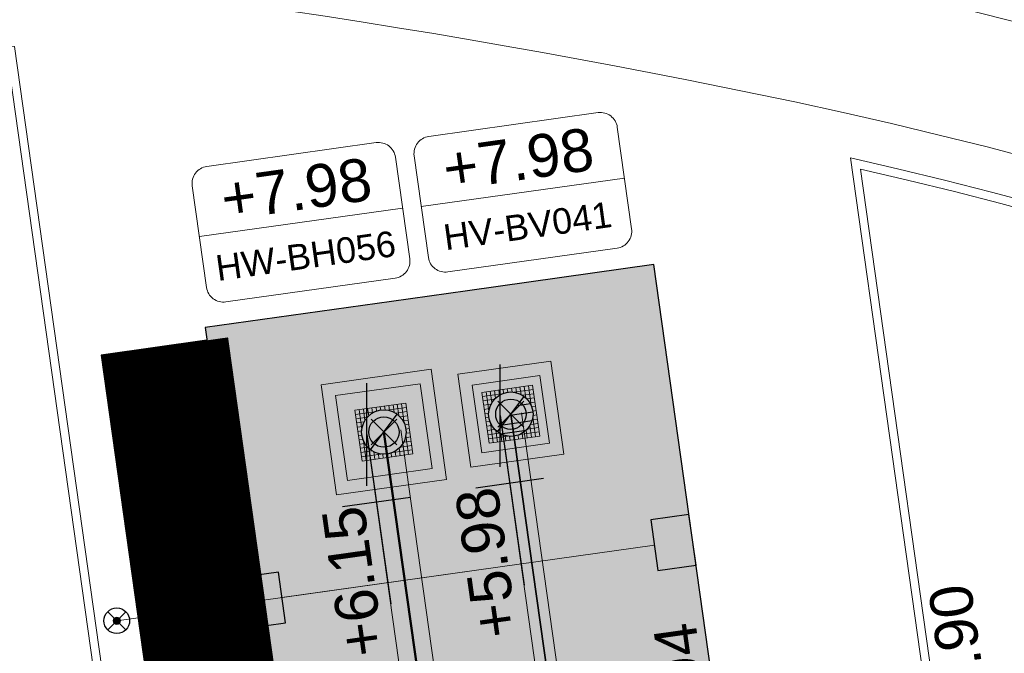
# Model space of a CAD drawing. Extents: x 98477 to 100410, y 398052 to 398969.
# Tile 117 of 256: x 98633 to 98644, y 398331 to 398338. Entities that reach past the tile are written whole.
import ezdxf
from ezdxf.enums import TextEntityAlignment as Align

# ---------------------------------------------------------------- set-up
doc = ezdxf.new("R2010")
doc.units = 0
for name, pattern in [('AL-NUTSTRACE', [17, 5, -3.5, 0, -3.5, 5]), ('RI-DWA', [9.75, 4.5, -0.75, 0.75, -0.75, 0.75, -0.75, 0.75, -0.75]), ('RI-RWA', [8.25, 4.5, -0.75, 0.75, -0.75, 0.75, -0.75])]:
    doc.linetypes.add(name, pattern=pattern)
for name, color, linetype, lineweight in [('N-GW-hoogtelijn laagte NAP +7.00', 100, 'AL-HOOGTELIJN +7.00', 18), ('N-GW-hoogtelijn laagte NAP +7.50', 90, 'AL-HOOGTELIJN +7.50', 18), ('N-GW-hoogtelijn laagte NAP +8.00', 80, 'AL-HOOGTELIJN +8.00', 18), ('N-KO-kantbegrenzing grondwerk', 70, 'Continuous', 25), ('N-KO-kantverharding', 2, 'Continuous', 25), ('N-RI-DWA b.o.b.', 24, 'Continuous', 25), ('N-RI-DWA hoofdriool', 24, 'RI-DWA', 35), ('N-RI-DWA hoofdriool buiswand', 24, 'Continuous', 13), ('N-RI-DWA huisaansluitleiding', 24, 'RI-DWA', 18), ('N-RI-DWA ontstoppingstuk', 24, 'Continuous', 25), ('N-RI-DWA put', 1, 'Continuous', 25), ('N-RI-DWA putdeksel', 7, 'Continuous', 18), ('N-RI-DWA putnummer', 24, 'Continuous', 18), ('N-RI-DWA putwand', 7, 'Continuous', 18), ('N-RI-RWA b.o.b.', 162, 'Continuous', 25), ('N-RI-RWA hoofdriool', 162, 'RI-RWA', 50), ('N-RI-RWA hoofdriool buiswand', 162, 'Continuous', 13), ('N-RI-RWA kolkaansluitleiding', 132, 'RI-RWA', 18), ('N-RI-RWA put', 1, 'Continuous', 25), ('N-RI-RWA putdeksel', 7, 'Continuous', 18), ('N-RI-RWA putnummer', 162, 'Continuous', 18), ('N-RI-RWA putwand', 7, 'Continuous', 18), ('N-RI-straatkolk', 7, 'Continuous', 25), ("N-VH-arcering 'MAT' grijs 251", 251, 'Continuous', 18), ('N-VH-arcering printbeton', 8, 'Continuous', 9), ('X-AL-hoogtelijn - Niv 1', 1, 'AL-HOOGTELIJN', 18), ('X-AL-nutstrace VERWERKT', 252, 'AL-NUTSTRACE', 18), ('X-AL-planthoogte VERWERKT', 180, 'Continuous', 25)]:
    doc.layers.add(name, color=color, linetype=linetype, lineweight=lineweight)
for name, color, linetype, plot in [('X-AL-contourlijnen', 30, 'Continuous', False), ('X-AL-hulplijn', 30, 'Continuous', False), ('X-AL-hulplijn riolering', 30, 'Continuous', False)]:
    doc.layers.add(name, color=color, linetype=linetype, plot=plot)
doc.styles.add('CS Annotative', font='arial.ttf')
doc.styles.get("Standard").update_dxf_attribs({"font": 'txt.shx'})
doc.linetypes.add('AL-HOOGTELIJN', pattern='A,10,-1.5,["H",Standard,S=0.9,R=0,X=-0.3,Y=-0.45],-1.5,30', length=43)
doc.linetypes.add('AL-HOOGTELIJN +7.00', pattern='A,7.5,-1.5,["+7.00",Standard,S=0.9,R=0,X=-0.3,Y=-0.45],-4.5,22.5', length=36)
doc.linetypes.add('AL-HOOGTELIJN +7.50', pattern='A,7.5,-1.5,["+7.50",Standard,S=0.9,R=0,X=-0.3,Y=-0.45],-4.5,22.5', length=36)
doc.linetypes.add('AL-HOOGTELIJN +8.00', pattern='A,7.5,-1.5,["+8.00",Standard,S=0.9,R=0,X=-0.3,Y=-0.45],-4.5,22.5', length=36)

# ---------------------------------------------------------------- blocks, each defined once
blk = doc.blocks.new('*U75')
h = blk.add_hatch()
h.set_pattern_fill('ANSI31', color=256, scale=0.8, angle=143)
h.set_pattern_definition([(188, (-3e-16, -1e-16), (0.013917, -0.099027), [])])
h.paths.add_polyline_path([(-0.156, -0.208, 0.618819), (0.26, 0, 0.235469), (0.156, 0.208)])
at = {"flags": 128}
blk.add_lwpolyline([(-0.156, -0.208), (0.156, 0.208)], dxfattribs=at)
blk.add_circle((0, 0), 0.26)
at = {"layer": 'N-RI-DWA putdeksel', "flags": 128}
blk.add_lwpolyline([(-0.255, -0.339), (0.339, -0.255), (0.255, 0.339), (-0.339, 0.255)], close=True, dxfattribs=at)
at = {"layer": 'N-RI-DWA putdeksel', "lineweight": 5, "flags": 128}
for points in [[(-0.332, 0.206), (-0.106, 0.238)], [(-0.289, 0.262), (-0.258, 0.036)], [(-0.24, 0.269), (-0.221, 0.137)], [(-0.19, 0.276), (-0.178, 0.189)], [(-0.141, 0.283), (-0.132, 0.224)], [(-0.091, 0.29), (-0.085, 0.246)], [(-0.042, 0.297), (-0.036, 0.257)], [(0.008, 0.304), (0.014, 0.26)], [(0.036, 0.258), (0.262, 0.289)], [(0.057, 0.311), (0.066, 0.252)], [(0.107, 0.318), (0.119, 0.231)], [(0.137, 0.221), (0.269, 0.24)], [(0.156, 0.325), (0.175, 0.192)], [(0.206, 0.332), (0.238, 0.106)], [(-0.325, 0.156), (-0.192, 0.175)], [(-0.318, 0.107), (-0.231, 0.119)], [(0.189, 0.178), (0.276, 0.19)], [(0.224, 0.132), (0.283, 0.141)], [(-0.311, 0.057), (-0.252, 0.066)], [(-0.304, 0.008), (-0.26, 0.014)], [(0.246, 0.085), (0.29, 0.091)], [(0.257, 0.036), (0.297, 0.042)], [(-0.297, -0.042), (-0.257, -0.036)], [(-0.29, -0.091), (-0.246, -0.085)], [(-0.238, -0.106), (-0.206, -0.332)], [(0.231, -0.119), (0.318, -0.107)], [(0.252, -0.066), (0.311, -0.057)], [(0.258, -0.036), (0.289, -0.262)], [(0.26, -0.014), (0.304, -0.008)], [(-0.283, -0.141), (-0.224, -0.132)], [(-0.276, -0.19), (-0.189, -0.178)], [(-0.269, -0.24), (-0.137, -0.221)], [(-0.175, -0.192), (-0.156, -0.325)], [(0.106, -0.238), (0.332, -0.206)], [(0.132, -0.224), (0.141, -0.283)], [(0.178, -0.189), (0.19, -0.276)], [(0.192, -0.175), (0.325, -0.156)], [(0.221, -0.137), (0.24, -0.269)], [(-0.262, -0.289), (-0.036, -0.258)], [(-0.119, -0.231), (-0.107, -0.318)], [(-0.066, -0.252), (-0.057, -0.311)], [(-0.014, -0.26), (-0.008, -0.304)], [(0.036, -0.257), (0.042, -0.297)], [(0.085, -0.246), (0.091, -0.29)]]:
    blk.add_lwpolyline(points, dxfattribs=at)
at = {"layer": 'N-RI-DWA putwand', "flags": 128}
for points in [[(-0.468, -0.621), (0.621, -0.468), (0.468, 0.621), (-0.621, 0.468)], [(-0.34, -0.452), (0.452, -0.34), (0.34, 0.452), (-0.452, 0.34)]]:
    blk.add_lwpolyline(points, close=True, dxfattribs=at)
blk = doc.blocks.new('*U52')
h = blk.add_hatch(color=256)
h.dxf.hatch_style = 1
h.paths.add_polyline_path([(-0.156, -0.208, 0.618819), (0.26, 0, 0.235469), (0.156, 0.208)])
at = {"flags": 128}
blk.add_lwpolyline([(-0.156, -0.208), (0.156, 0.208)], dxfattribs=at)
blk.add_circle((0, 0), 0.26)
at = {"layer": 'N-RI-RWA putdeksel', "flags": 128}
blk.add_lwpolyline([(-0.255, -0.339), (0.339, -0.255), (0.255, 0.339), (-0.339, 0.255)], close=True, dxfattribs=at)
at = {"layer": 'N-RI-RWA putdeksel', "lineweight": 5, "flags": 128}
for points in [[(-0.332, 0.206), (-0.106, 0.238)], [(-0.289, 0.262), (-0.258, 0.036)], [(-0.24, 0.269), (-0.221, 0.137)], [(-0.19, 0.276), (-0.178, 0.189)], [(-0.141, 0.283), (-0.132, 0.224)], [(-0.091, 0.29), (-0.085, 0.246)], [(-0.042, 0.297), (-0.036, 0.257)], [(0.008, 0.304), (0.014, 0.26)], [(0.036, 0.258), (0.262, 0.289)], [(0.057, 0.311), (0.066, 0.252)], [(0.107, 0.318), (0.119, 0.231)], [(0.137, 0.221), (0.269, 0.24)], [(0.156, 0.325), (0.175, 0.192)], [(0.206, 0.332), (0.238, 0.106)], [(-0.325, 0.156), (-0.192, 0.175)], [(-0.318, 0.107), (-0.231, 0.119)], [(0.189, 0.178), (0.276, 0.19)], [(0.224, 0.132), (0.283, 0.141)], [(-0.311, 0.057), (-0.252, 0.066)], [(-0.304, 0.008), (-0.26, 0.014)], [(0.246, 0.085), (0.29, 0.091)], [(0.257, 0.036), (0.297, 0.042)], [(-0.297, -0.042), (-0.257, -0.036)], [(-0.29, -0.091), (-0.246, -0.085)], [(-0.238, -0.106), (-0.206, -0.332)], [(0.231, -0.119), (0.318, -0.107)], [(0.252, -0.066), (0.311, -0.057)], [(0.258, -0.036), (0.289, -0.262)], [(0.26, -0.014), (0.304, -0.008)], [(-0.283, -0.141), (-0.224, -0.132)], [(-0.276, -0.19), (-0.189, -0.178)], [(-0.269, -0.24), (-0.137, -0.221)], [(-0.175, -0.192), (-0.156, -0.325)], [(0.106, -0.238), (0.332, -0.206)], [(0.132, -0.224), (0.141, -0.283)], [(0.178, -0.189), (0.19, -0.276)], [(0.192, -0.175), (0.325, -0.156)], [(0.221, -0.137), (0.24, -0.269)], [(-0.262, -0.289), (-0.036, -0.258)], [(-0.119, -0.231), (-0.107, -0.318)], [(-0.066, -0.252), (-0.057, -0.311)], [(-0.014, -0.26), (-0.008, -0.304)], [(0.036, -0.257), (0.042, -0.297)], [(0.085, -0.246), (0.091, -0.29)]]:
    blk.add_lwpolyline(points, dxfattribs=at)
at = {"layer": 'N-RI-RWA putwand', "flags": 128}
for points in [[(-0.553, -0.734), (0.734, -0.553), (0.553, 0.734), (-0.734, 0.553)], [(-0.426, -0.565), (0.565, -0.426), (0.426, 0.565), (-0.565, 0.426)]]:
    blk.add_lwpolyline(points, close=True, dxfattribs=at)
blk = doc.blocks.new('*U131')
at = {"layer": 'X-AL-hulplijn riolering', "flags": 128}
for points in [[(0, -3), (0, 3)], [(0, 0), (1.392, -9.903)], [(2.537, -3.683), (-1.424, -4.239)]]:
    blk.add_lwpolyline(points, dxfattribs=at)
at = {"layer": 'N-RI-RWA b.o.b.', "linetype": 'Continuous', "style": 'CS Annotative'}
blk.add_attdef('B.o.b.links', text='', height=0.5, rotation=98, dxfattribs=at).set_placement((-0.285, -0.848), align=Align.MIDDLE_RIGHT)
blk = doc.blocks.new('*U137')
at = {"layer": 'X-AL-hulplijn riolering', "flags": 128}
for points in [[(0, -3), (0, 3)], [(0, 0), (1.392, -9.903)], [(2.537, -3.683), (-1.424, -4.239)]]:
    blk.add_lwpolyline(points, dxfattribs=at)
at = {"layer": 'N-RI-DWA b.o.b.', "linetype": 'Continuous', "style": 'CS Annotative'}
blk.add_attdef('B.o.b.links', text='', height=0.5, rotation=98, dxfattribs=at).set_placement((-0.285, -0.848), align=Align.MIDDLE_RIGHT)
blk = doc.blocks.new('*U107')
at = {"layer": 'X-AL-hulplijn', "flags": 128}
blk.add_lwpolyline([(-0.347, -0.049), (0.347, 0.049)], dxfattribs=at)
at = {"layer": 'X-AL-planthoogte VERWERKT', "linetype": 'Continuous', "style": 'CS Annotative'}
blk.add_attdef('HOOGTE-RECHTS', text='', height=0.5, rotation=98, dxfattribs=at).set_placement((0, 0), align=Align.MIDDLE_LEFT)
blk = doc.blocks.new('*U581')
at = {"layer": 'X-AL-hulplijn riolering'}
for points in [[(-0.628, 0.628), (0, 0), (0.628, 0.628, 0.414214)], [(0, 0), (-0.628, -0.628, 0.414214), (0.628, -0.628)]]:
    blk.add_hatch(color=256, dxfattribs=at).paths.add_polyline_path(points)
at = {"lineweight": 9}
blk.add_line((-10.79, 11.429), (1.094, 13.099), dxfattribs=at)
blk.add_lwpolyline([(-9.243, 7.607), (0.66, 8.999, 0.414214), (1.511, 10.128), (0.676, 16.07, 0.414214), (-0.453, 16.921), (-10.356, 15.529, 0.414214), (-11.207, 14.4), (-10.372, 8.458, 0.414214)], format="xyb", close=True)
at = {"layer": 'X-AL-hulplijn riolering'}
for points in [[(0.753, -0.753), (-0.753, 0.753)], [(0.753, 0.753), (-0.753, -0.753)]]:
    blk.add_lwpolyline(points, dxfattribs=at)
blk.add_circle((0, 0), 0.887, dxfattribs=at)
at = {"style": 'CS Annotative'}
for tag, height, p in [('HOOGTE', 2.5, (-5.123, 14.221)), ('NR', 1.5, (-4.573, 10.307))]:
    blk.add_attdef(tag, text='', height=height, rotation=8, dxfattribs=at).set_placement(p, align=Align.MIDDLE_CENTER)
blk = doc.blocks.new('*U582')
at = {"layer": 'X-AL-hulplijn riolering'}
for points in [[(-0.628, 0.628), (0, 0), (0.628, 0.628, 0.414214)], [(0, 0), (-0.628, -0.628, 0.414214), (0.628, -0.628)]]:
    blk.add_hatch(color=256, dxfattribs=at).paths.add_polyline_path(points)
at = {"lineweight": 9}
blk.add_line((-5.237, 12.138), (6.646, 13.808), dxfattribs=at)
blk.add_lwpolyline([(-3.69, 8.316), (6.212, 9.708, 0.414214), (7.063, 10.837), (6.228, 16.779, 0.414214), (5.099, 17.63), (-4.804, 16.238, 0.414214), (-5.655, 15.109), (-4.82, 9.167, 0.414214)], format="xyb", close=True)
at = {"layer": 'X-AL-hulplijn riolering'}
for points in [[(0.753, -0.753), (-0.753, 0.753)], [(0.753, 0.753), (-0.753, -0.753)]]:
    blk.add_lwpolyline(points, dxfattribs=at)
blk.add_circle((0, 0), 0.887, dxfattribs=at)
at = {"style": 'CS Annotative'}
for tag, height, p in [('HOOGTE', 2.5, (0.429, 14.93)), ('NR', 1.5, (0.979, 11.016))]:
    blk.add_attdef(tag, text='', height=height, rotation=8, dxfattribs=at).set_placement(p, align=Align.MIDDLE_CENTER)
blk = doc.blocks.new('CS Ontstoppingsstuk')
h = blk.add_hatch(color=256)
edge = h.paths.add_edge_path()
edge.add_arc((0, 0), 0.213, 358.55164, 718.55164)
at = {"lineweight": 18, "flags": 128}
for points in [[(-0.53, -0.53), (0.53, 0.53)], [(0.53, -0.53), (-0.53, 0.53)]]:
    blk.add_lwpolyline(points, dxfattribs=at)
blk.add_circle((0, 0), 0.75)
at = {"lineweight": 18}
blk.add_circle((0, 0), 0.213, dxfattribs=at)
blk = doc.blocks.new('*U880')
blk.add_lwpolyline([(-1.323, 1.329), (-0.905, -1.642), (1.323, -1.329), (0.905, 1.642)], close=True)
blk.add_solid([(-1.323, 1.329), (0.905, 1.642), (-1.323, 1.329), (-0.905, -1.642)])

msp = doc.modelspace()

# ---------------------------------------------------------------- hatches: boundary and pattern name
at = {"layer": "N-VH-arcering 'MAT' grijs 251"}
h = msp.add_hatch(color=256, dxfattribs=at)
h.dxf.hatch_style = 1
edge = h.paths.add_edge_path()
edge.add_line((98801.71, 398275.503), (98759.079, 398269.511))
edge.add_arc((98758.557, 398273.225), 3.75, 188, 278, ccw=False)
edge.add_line((98754.843, 398272.703), (98754.732, 398273.495))
edge.add_arc((98759.436, 398274.156), 4.75, 98, 188, ccw=False)
edge.add_line((98758.775, 398278.86), (98802.644, 398285.025))
edge.add_arc((98800.8, 398298.146), 13.25, 278, 315.3696)
edge.add_arc((98814.321, 398284.798), 5.75, 98, 135.3696, ccw=False)
edge.add_line((98813.521, 398290.492), (98817.945, 398291.114))
edge.add_arc((98818.745, 398285.42), 5.75, 8, 98, ccw=False)
edge.add_line((98824.439, 398286.22), (98832.122, 398231.557))
edge.add_arc((98824.447, 398230.479), 7.75, -36.9034, 8, ccw=False)
edge.add_line((98830.645, 398225.825), (98822.025, 398214.347))
edge.add_arc((98828.622, 398209.393), 8.25, 143.0966, 188)
edge.add_line((98820.453, 398208.245), (98820.952, 398204.691))
edge.add_line((98820.952, 398204.691), (98824.988, 398175.974))
edge.add_line((98824.988, 398175.974), (98826.345, 398166.319))
edge.add_arc((98829.563, 398166.771), 3.25, 188, 278)
edge.add_line((98830.016, 398163.553), (98845.496, 398165.728))
edge.add_line((98845.496, 398165.728), (98850.051, 398166.368))
edge.add_line((98850.051, 398166.368), (98871.26, 398169.349))
edge.add_line((98871.26, 398169.349), (98879.777, 398170.546))
edge.add_line((98879.777, 398170.546), (98895.918, 398172.814))
edge.add_line((98895.918, 398172.814), (98895.013, 398179.251))
edge.add_line((98895.013, 398179.251), (98835.845, 398170.936))
edge.add_arc((98835.184, 398175.639), 4.75, 188, 278, ccw=False)
edge.add_line((98830.48, 398174.978), (98825.977, 398207.018))
edge.add_arc((98833.652, 398208.097), 7.75, 143.0966, 188, ccw=False)
edge.add_line((98827.454, 398212.751), (98836.074, 398224.229))
edge.add_arc((98829.477, 398229.183), 8.25, 323.0966, 368)
edge.add_line((98837.646, 398230.331), (98837.342, 398232.493))
edge.add_line((98837.342, 398232.493), (98837.342, 398232.493))
edge.add_line((98837.342, 398232.493), (98829.688, 398286.958))
edge.add_arc((98835.382, 398287.758), 5.75, 98, 188, ccw=False)
edge.add_line((98834.582, 398293.452), (98882.505, 398300.187))
edge.add_arc((98883.618, 398292.265), 8, 11.632, 98, ccw=False)
edge.add_line((98891.454, 398293.878), (98891, 398296.086))
edge.add_line((98891, 398296.086), (98889.023, 398305.688))
edge.add_line((98889.023, 398305.688), (98888.557, 398307.974))
edge.add_line((98888.557, 398307.974), (98887.385, 398314.76))
edge.add_arc((98879.502, 398313.398), 8, -82, 9.8011, ccw=False)
edge.add_line((98880.615, 398305.476), (98872.945, 398304.398))
edge.add_arc((98872.423, 398308.111), 3.75, 189.4265, 278, ccw=False)
edge.add_arc((92946.735, 397324.304), 6003.05, 9.426501, 10.6116601)
edge.add_line((98847.121, 398429.774), (98842.313, 398429.098))
edge.add_arc((92946.735, 397324.304), 5998.2, 9.4285467, 10.6137733, ccw=False)
edge.add_arc((98860.089, 398306.469), 3.84, -81.4341, 6.6574, ccw=False)
edge.add_line((98860.661, 398302.671), (98847.185, 398300.777))
edge.add_line((98847.185, 398300.777), (98842.63, 398300.137))
edge.add_line((98842.63, 398300.137), (98820.151, 398296.978))
edge.add_arc((98819.35, 398302.672), 5.75, 188, 278, ccw=False)
edge.add_line((98813.656, 398301.872), (98812.306, 398311.477))
edge.add_line((98812.306, 398311.477), (98811.109, 398319.994))
edge.add_line((98811.109, 398319.994), (98809.244, 398333.263))
edge.add_line((98809.244, 398333.263), (98808.674, 398337.323))
edge.add_line((98808.674, 398337.323), (98807.714, 398344.156))
edge.add_line((98807.714, 398344.156), (98807.707, 398344.206))
edge.add_line((98807.707, 398344.206), (98811.668, 398344.762))
edge.add_line((98811.668, 398344.762), (98829.492, 398347.268))
edge.add_line((98829.492, 398347.268), (98831.968, 398347.616))
edge.add_line((98831.968, 398347.616), (98831.064, 398354.052))
edge.add_line((98831.064, 398354.052), (98828.588, 398353.704))
edge.add_line((98828.588, 398353.704), (98810.763, 398351.199))
edge.add_line((98810.763, 398351.199), (98806.802, 398350.643))
edge.add_line((98806.802, 398350.643), (98806.795, 398350.692))
edge.add_line((98806.795, 398350.692), (98805.146, 398362.424))
edge.add_line((98805.146, 398362.424), (98805.048, 398363.12))
edge.add_line((98805.048, 398363.12), (98803.991, 398370.646))
edge.add_line((98803.991, 398370.646), (98802.488, 398381.341))
edge.add_line((98802.488, 398381.341), (98801.43, 398388.867))
edge.add_line((98801.43, 398388.867), (98799.927, 398399.562))
edge.add_line((98799.927, 398399.562), (98798.869, 398407.088))
edge.add_line((98798.869, 398407.088), (98797.366, 398417.783))
edge.add_line((98797.366, 398417.783), (98796.795, 398421.843))
edge.add_line((98796.795, 398421.843), (98795.884, 398428.329))
edge.add_line((98795.884, 398428.329), (98795.877, 398428.379))
edge.add_line((98795.877, 398428.379), (98799.838, 398428.935))
edge.add_line((98799.838, 398428.935), (98817.663, 398431.44))
edge.add_line((98817.663, 398431.44), (98820.138, 398431.788))
edge.add_line((98820.138, 398431.788), (98819.234, 398438.225))
edge.add_line((98819.234, 398438.225), (98816.758, 398437.877))
edge.add_line((98816.758, 398437.877), (98798.933, 398435.372))
edge.add_line((98798.933, 398435.372), (98794.972, 398434.815))
edge.add_line((98794.972, 398434.815), (98794.965, 398434.865))
edge.add_line((98794.965, 398434.865), (98793.379, 398446.154))
edge.add_line((98793.379, 398446.154), (98792.739, 398450.709))
edge.add_line((98792.739, 398450.709), (98789.338, 398474.904))
edge.add_line((98789.338, 398474.904), (98783.892, 398474.138))
edge.add_line((98783.892, 398474.138), (98786.763, 398453.707))
edge.add_arc((98782.059, 398453.046), 4.75, -82, 8, ccw=False)
edge.add_line((98782.72, 398448.342), (98773.115, 398446.992))
edge.add_line((98773.115, 398446.992), (98764.599, 398445.795))
edge.add_line((98764.599, 398445.795), (98743.407, 398442.817))
edge.add_line((98743.407, 398442.817), (98734.891, 398441.62))
edge.add_line((98734.891, 398441.62), (98611.8, 398424.321))
edge.add_line((98611.8, 398424.321), (98607.657, 398453.801))
edge.add_arc((98611.637, 398454.122), 3.993, 101.3918, 184.6082, ccw=False)
edge.add_line((98610.849, 398458.036), (98611.839, 398458.175))
edge.add_line((98611.839, 398458.175), (98639.566, 398462.072))
edge.add_line((98639.566, 398462.072), (98641.547, 398462.351))
edge.add_line((98641.547, 398462.351), (98659.372, 398464.856))
edge.add_line((98659.372, 398464.856), (98661.847, 398465.204))
edge.add_line((98661.847, 398465.204), (98660.943, 398471.64))
edge.add_line((98660.943, 398471.64), (98649.901, 398470.089))
edge.add_line((98649.901, 398470.089), (98624.649, 398466.54))
edge.add_line((98624.649, 398466.54), (98622.669, 398466.261))
edge.add_line((98622.669, 398466.261), (98604.844, 398463.756))
edge.add_line((98604.844, 398463.756), (98602.864, 398463.478))
edge.add_line((98602.864, 398463.478), (98594.941, 398462.365))
edge.add_line((98594.941, 398462.365), (98576.275, 398459.741))
edge.add_line((98576.275, 398459.741), (98577.18, 398453.304))
edge.add_line((98577.18, 398453.304), (98578.17, 398453.444))
edge.add_line((98578.17, 398453.444), (98598.471, 398456.294))
edge.add_arc((98598.792, 398452.314), 3.993, 11.4249, 94.6095, ccw=False)
edge.add_line((98602.706, 398453.105), (98606.849, 398423.625))
edge.add_line((98606.849, 398423.625), (98548.819, 398415.469))
edge.add_arc((98548.158, 398420.173), 4.75, 188, 278, ccw=False)
edge.add_line((98543.454, 398419.512), (98539.768, 398445.74))
edge.add_line((98539.768, 398445.74), (98538.976, 398445.629))
edge.add_line((98538.976, 398445.629), (98538.732, 398447.362))
edge.add_line((98538.732, 398447.362), (98534.771, 398446.805))
edge.add_line((98534.771, 398446.805), (98536.53, 398434.292))
edge.add_line((98536.53, 398434.292), (98537.17, 398429.737))
edge.add_line((98537.17, 398429.737), (98538.395, 398421.022))
edge.add_line((98538.395, 398421.022), (98539.035, 398416.467))
edge.add_line((98539.035, 398416.467), (98541.025, 398402.306))
edge.add_line((98541.025, 398402.306), (98541.665, 398397.751))
edge.add_line((98541.665, 398397.751), (98543.656, 398383.59))
edge.add_line((98543.656, 398383.59), (98544.296, 398379.035))
edge.add_line((98544.296, 398379.035), (98545.604, 398369.727))
edge.add_arc((98543.871, 398369.483), 1.75, -82, 8, ccw=False)
edge.add_line((98544.115, 398367.75), (98522.477, 398364.709))
edge.add_line((98522.477, 398364.709), (98523.215, 398359.461))
edge.add_line((98523.215, 398359.461), (98545.05, 398362.529))
edge.add_line((98545.05, 398362.529), (98549.605, 398363.17))
edge.add_line((98549.605, 398363.17), (98564.162, 398365.215))
edge.add_arc((98564.824, 398360.512), 4.75, 8, 98, ccw=False)
edge.add_line((98569.527, 398361.173), (98576.5, 398311.56))
edge.add_arc((98571.796, 398310.899), 4.75, -82, 8, ccw=False)
edge.add_line((98572.457, 398306.195), (98563.842, 398304.985))
edge.add_line((98563.842, 398304.985), (98559.287, 398304.344))
edge.add_line((98559.287, 398304.344), (98541.016, 398301.777))
edge.add_line((98541.016, 398301.777), (98541.754, 398296.528))
edge.add_line((98541.754, 398296.528), (98553.885, 398298.233))
edge.add_arc((98554.128, 398296.5), 1.75, 8, 98, ccw=False)
edge.add_line((98555.861, 398296.744), (98557.35, 398286.148))
edge.add_line((98557.35, 398286.148), (98557.99, 398281.593))
edge.add_line((98557.99, 398281.593), (98560.134, 398266.343))
edge.add_line((98560.134, 398266.343), (98560.774, 398261.787))
edge.add_line((98560.774, 398261.787), (98562.917, 398246.537))
edge.add_line((98562.917, 398246.537), (98563.557, 398241.982))
edge.add_line((98563.557, 398241.982), (98565.701, 398226.732))
edge.add_line((98565.701, 398226.732), (98566.341, 398222.177))
edge.add_line((98566.341, 398222.177), (98567.566, 398213.462))
edge.add_line((98567.566, 398213.462), (98568.206, 398208.907))
edge.add_line((98568.206, 398208.907), (98576.531, 398149.669))
edge.add_line((98576.531, 398149.669), (98576.556, 398149.491))
edge.add_line((98576.556, 398149.491), (98535.46, 398143.715))
edge.add_line((98535.46, 398143.715), (98536.347, 398137.407))
edge.add_line((98536.347, 398137.407), (98537.337, 398137.546))
edge.add_line((98537.337, 398137.546), (98577.443, 398143.183))
edge.add_line((98577.443, 398143.183), (98578.765, 398133.775))
edge.add_line((98578.765, 398133.775), (98538.659, 398128.139))
edge.add_line((98538.659, 398128.139), (98537.669, 398128))
edge.add_line((98537.669, 398128), (98538.573, 398121.563))
edge.add_line((98538.573, 398121.563), (98579.669, 398127.339))
edge.add_line((98579.669, 398127.339), (98579.676, 398127.289))
edge.add_line((98579.676, 398127.289), (98580.766, 398119.535))
edge.add_line((98580.766, 398119.535), (98582.575, 398106.662))
edge.add_line((98582.575, 398106.662), (98583.062, 398103.196))
edge.add_line((98583.062, 398103.196), (98584.872, 398090.322))
edge.add_line((98584.872, 398090.322), (98585.359, 398086.856))
edge.add_line((98585.359, 398086.856), (98587.168, 398073.983))
edge.add_line((98587.168, 398073.983), (98588.149, 398067.001))
edge.add_arc((98585.921, 398066.688), 2.25, -71.0527, 8, ccw=False)
edge.add_line((98586.652, 398064.56), (98587.088, 398064.71))
edge.add_line((98587.088, 398064.71), (98595.765, 398067.689))
edge.add_line((98595.765, 398067.689), (98596.093, 398067.801))
edge.add_arc((98595.362, 398069.929), 2.25, 188, 288.9473, ccw=False)
edge.add_line((98593.134, 398069.616), (98582.466, 398145.525))
edge.add_arc((98587.169, 398146.186), 4.75, 98, 188, ccw=False)
edge.add_line((98586.508, 398150.89), (98609.067, 398154.06))
edge.add_line((98609.067, 398154.06), (98621.308, 398156.2))
edge.add_line((98621.308, 398156.2), (98618.713, 398174.661))
edge.add_line((98618.713, 398174.661), (98600.889, 398172.156))
edge.add_line((98600.889, 398172.156), (98602.706, 398159.225))
edge.add_line((98602.706, 398159.225), (98585.673, 398156.831))
edge.add_arc((98585.086, 398161.633), 4.838, 189.0296, 276.9704, ccw=False)
edge.add_line((98580.308, 398160.874), (98573.635, 398208.357))
edge.add_line((98573.635, 398208.357), (98572.717, 398214.893))
edge.add_line((98572.717, 398214.893), (98570.017, 398234.104))
edge.add_line((98570.017, 398234.104), (98569.098, 398240.64))
edge.add_line((98569.098, 398240.64), (98568.632, 398243.957))
edge.add_line((98568.632, 398243.957), (98568.166, 398247.275))
edge.add_arc((98572.869, 398247.936), 4.75, 98, 188, ccw=False)
edge.add_line((98572.208, 398252.64), (98597.856, 398256.244))
edge.add_line((98597.856, 398256.244), (98604.392, 398257.163))
edge.add_line((98604.392, 398257.163), (98619.642, 398259.306))
edge.add_line((98619.642, 398259.306), (98626.178, 398260.225))
edge.add_line((98626.178, 398260.225), (98639.447, 398262.089))
edge.add_line((98639.447, 398262.089), (98639.497, 398262.096))
edge.add_line((98639.497, 398262.096), (98640.054, 398258.135))
edge.add_line((98640.054, 398258.135), (98641.863, 398245.262))
edge.add_line((98641.863, 398245.262), (98642.141, 398243.281))
edge.add_line((98642.141, 398243.281), (98643.255, 398235.359))
edge.add_line((98643.255, 398235.359), (98644.577, 398225.952))
edge.add_line((98644.577, 398225.952), (98646.038, 398215.554))
edge.add_line((98646.038, 398215.554), (98646.386, 398213.078))
edge.add_line((98646.386, 398213.078), (98652.823, 398213.983))
edge.add_line((98652.823, 398213.983), (98652.475, 398216.458))
edge.add_line((98652.475, 398216.458), (98651.709, 398221.905))
edge.add_line((98651.709, 398221.905), (98651.431, 398223.885))
edge.add_line((98651.431, 398223.885), (98649.622, 398236.759))
edge.add_line((98649.622, 398236.759), (98649.343, 398238.739))
edge.add_line((98649.343, 398238.739), (98646.49, 398259.04))
edge.add_line((98646.49, 398259.04), (98645.934, 398263.001))
edge.add_line((98645.934, 398263.001), (98645.983, 398263.008))
edge.add_line((98645.983, 398263.008), (98654.398, 398264.191))
edge.add_line((98654.398, 398264.191), (98722.625, 398273.779))
edge.add_line((98722.625, 398273.779), (98731.142, 398274.976))
edge.add_line((98731.142, 398274.976), (98743.97, 398276.779))
edge.add_arc((98744.557, 398271.977), 4.838, 9.0296, 96.9704, ccw=False)
edge.add_line((98749.335, 398272.737), (98750.727, 398262.834))
edge.add_line((98750.727, 398262.834), (98752.41, 398263.07))
edge.add_line((98752.41, 398263.07), (98756.966, 398263.711))
edge.add_line((98756.966, 398263.711), (98772.216, 398265.854))
edge.add_line((98772.216, 398265.854), (98776.771, 398266.494))
edge.add_line((98776.771, 398266.494), (98795.982, 398269.194))
edge.add_line((98795.982, 398269.194), (98800.537, 398269.834))
edge.add_line((98800.537, 398269.834), (98802.468, 398270.106))
edge.add_line((98802.468, 398270.106), (98801.71, 398275.503))
edge = h.paths.add_edge_path(flags=16)
edge.add_line((98744.062, 398333.464), (98751.984, 398334.577))
edge.add_line((98751.984, 398334.577), (98753.966, 398334.856))
edge.add_line((98753.966, 398334.856), (98764.363, 398336.317))
edge.add_line((98764.363, 398336.317), (98764.363, 398336.317))
edge.add_line((98764.363, 398336.317), (98766.343, 398336.595))
edge.add_line((98766.343, 398336.595), (98774.265, 398337.708))
edge.add_line((98774.265, 398337.708), (98774.247, 398337.837))
edge.add_line((98774.247, 398337.837), (98802.49, 398341.806))
edge.add_line((98802.49, 398341.806), (98803.019, 398338.043))
edge.add_line((98803.019, 398338.043), (98808.474, 398299.225))
edge.add_arc((98800.8, 398298.146), 7.75, -82, 8, ccw=False)
edge.add_line((98801.878, 398290.472), (98771.967, 398286.268))
edge.add_line((98771.967, 398286.268), (98767.412, 398285.628))
edge.add_line((98767.412, 398285.628), (98755.133, 398283.902))
edge.add_line((98755.133, 398283.902), (98746.617, 398282.705))
edge.add_line((98746.617, 398282.705), (98730.376, 398280.423))
edge.add_line((98730.376, 398280.423), (98721.86, 398279.226))
edge.add_line((98721.86, 398279.226), (98654.328, 398269.735))
edge.add_arc((98653.667, 398274.439), 4.75, 188, 278, ccw=False)
edge.add_line((98648.963, 398273.778), (98644.134, 398308.14))
edge.add_line((98644.134, 398308.14), (98642.937, 398316.656))
edge.add_line((98642.937, 398316.656), (98640.3, 398335.422))
edge.add_line((98640.3, 398335.422), (98638.121, 398335.116))
edge.add_line((98638.121, 398335.116), (98637.23, 398334.99))
edge.add_line((98637.23, 398334.99), (98635.051, 398334.684))
edge.add_line((98635.051, 398334.684), (98635.74, 398329.782))
edge.add_line((98635.74, 398329.782), (98636.937, 398321.266))
edge.add_line((98636.937, 398321.266), (98638.385, 398310.967))
edge.add_line((98638.385, 398310.967), (98639.025, 398306.412))
edge.add_line((98639.025, 398306.412), (98641.168, 398291.162))
edge.add_line((98641.168, 398291.162), (98642.365, 398282.646))
edge.add_line((98642.365, 398282.646), (98643.715, 398273.04))
edge.add_arc((98639.011, 398272.379), 4.75, -82, 8, ccw=False)
edge.add_line((98639.672, 398267.675), (98619.322, 398264.815))
edge.add_line((98619.322, 398264.815), (98614.272, 398264.105))
edge.add_line((98614.272, 398264.105), (98593.922, 398261.245))
edge.add_arc((98593.261, 398265.949), 4.75, 188, 278, ccw=False)
edge.add_line((98588.557, 398265.288), (98581.779, 398313.514))
edge.add_line((98581.779, 398313.514), (98580.582, 398322.03))
edge.add_line((98580.582, 398322.03), (98575.231, 398360.106))
edge.add_line((98575.231, 398360.106), (98574.591, 398364.661))
edge.add_line((98574.591, 398364.661), (98572.663, 398378.377))
edge.add_line((98572.663, 398378.377), (98571.188, 398388.873))
edge.add_line((98571.188, 398388.873), (98568.516, 398407.887))
edge.add_arc((98573.22, 398408.548), 4.75, 98, 188, ccw=False)
edge.add_line((98572.559, 398413.251), (98607.119, 398418.109))
edge.add_line((98607.119, 398418.109), (98607.614, 398418.178))
edge.add_line((98607.614, 398418.178), (98611.584, 398389.936))
edge.add_line((98611.584, 398389.936), (98611.455, 398389.918))
edge.add_line((98611.455, 398389.918), (98613.264, 398377.044))
edge.add_line((98613.264, 398377.044), (98613.334, 398376.549))
edge.add_line((98613.334, 398376.549), (98626.207, 398378.358))
edge.add_line((98626.207, 398378.358), (98628.188, 398378.637))
edge.add_line((98628.188, 398378.637), (98636.11, 398379.75))
edge.add_line((98636.11, 398379.75), (98648.369, 398381.473))
edge.add_line((98648.369, 398381.473), (98647.465, 398387.91))
edge.add_line((98647.465, 398387.91), (98634.591, 398386.1))
edge.add_line((98634.591, 398386.1), (98632.492, 398385.805))
edge.add_line((98632.492, 398385.805), (98619.737, 398384.013))
edge.add_line((98619.737, 398384.013), (98617.509, 398383.7))
edge.add_line((98617.509, 398383.7), (98612.566, 398418.874))
edge.add_line((98612.566, 398418.874), (98613.061, 398418.944))
edge.add_line((98613.061, 398418.944), (98667.575, 398426.605))
edge.add_line((98667.575, 398426.605), (98722.089, 398434.267))
edge.add_line((98722.089, 398434.267), (98726.149, 398434.837))
edge.add_line((98726.149, 398434.837), (98759.422, 398439.513))
edge.add_line((98759.422, 398439.513), (98763.483, 398440.084))
edge.add_line((98763.483, 398440.084), (98783.486, 398442.895))
edge.add_arc((98784.147, 398438.192), 4.75, 8, 98, ccw=False)
edge.add_line((98788.851, 398438.853), (98795.615, 398390.726))
edge.add_arc((98790.911, 398390.065), 4.75, -82, 8, ccw=False)
edge.add_line((98791.572, 398385.361), (98787.363, 398384.769))
edge.add_line((98787.363, 398384.769), (98774.49, 398382.96))
edge.add_line((98774.49, 398382.96), (98766.122, 398381.784))
edge.add_line((98766.122, 398381.784), (98766.072, 398381.777))
edge.add_line((98766.072, 398381.777), (98764.945, 398389.798))
edge.add_line((98764.945, 398389.798), (98762.092, 398410.099))
edge.add_line((98762.092, 398410.099), (98761.953, 398411.089))
edge.add_line((98761.953, 398411.089), (98755.516, 398410.184))
edge.add_line((98755.516, 398410.184), (98755.655, 398409.194))
edge.add_line((98755.655, 398409.194), (98758.508, 398388.894))
edge.add_line((98758.508, 398388.894), (98759.636, 398380.872))
edge.add_line((98759.636, 398380.872), (98759.586, 398380.865))
edge.add_line((98759.586, 398380.865), (98748.792, 398379.348))
edge.add_line((98748.792, 398379.348), (98744.237, 398378.708))
edge.add_line((98744.237, 398378.708), (98741.316, 398378.298))
edge.add_line((98741.316, 398378.298), (98735.869, 398377.532))
edge.add_line((98735.869, 398377.532), (98732.948, 398377.122))
edge.add_line((98732.948, 398377.122), (98728.393, 398376.482))
edge.add_line((98728.393, 398376.482), (98718.319, 398375.066))
edge.add_arc((98720.442, 398359.964), 15.25, 98, 128)
edge.add_line((98711.053, 398371.981), (98707.249, 398369.01))
edge.add_line((98707.249, 398369.01), (98710.512, 398364.833))
edge.add_line((98710.512, 398364.833), (98713.62, 398367.262))
edge.add_arc((98721.254, 398357.324), 12.531, 99.3779, 127.5301, ccw=False)
edge.add_line((98719.212, 398369.688), (98728.557, 398371.001))
edge.add_line((98728.557, 398371.001), (98733.112, 398371.641))
edge.add_line((98733.112, 398371.641), (98743.906, 398373.158))
edge.add_line((98743.906, 398373.158), (98752.423, 398374.355))
edge.add_line((98752.423, 398374.355), (98763.216, 398375.872))
edge.add_line((98763.216, 398375.872), (98767.772, 398376.512))
edge.add_line((98767.772, 398376.512), (98793.321, 398380.103))
edge.add_arc((98793.768, 398376.291), 3.838, 9.3042, 96.6958, ccw=False)
edge.add_line((98797.556, 398376.911), (98799.602, 398362.354))
edge.add_line((98799.602, 398362.354), (98801.641, 398347.847))
edge.add_line((98801.641, 398347.847), (98801.71, 398347.352))
edge.add_line((98801.71, 398347.352), (98773.468, 398343.383))
edge.add_line((98773.468, 398343.383), (98773.361, 398344.145))
edge.add_line((98773.361, 398344.145), (98770.885, 398343.797))
edge.add_line((98770.885, 398343.797), (98758.012, 398341.988))
edge.add_line((98758.012, 398341.988), (98756.031, 398341.71))
edge.add_line((98756.031, 398341.71), (98743.158, 398339.9))
edge.add_line((98743.158, 398339.9), (98743.158, 398339.9))
edge.add_line((98743.158, 398339.9), (98742.167, 398339.761))
edge.add_line((98742.167, 398339.761), (98743.072, 398333.324))
edge.add_line((98743.072, 398333.324), (98744.062, 398333.464))
edge = h.paths.add_edge_path(flags=16)
edge.add_line((98545.99, 398402.903), (98545.74, 398404.686))
edge.add_arc((98550.444, 398405.347), 4.75, 98, 188, ccw=False)
edge.add_line((98549.783, 398410.05), (98557.705, 398411.164))
edge.add_arc((98558.366, 398406.46), 4.75, 8, 98, ccw=False)
edge.add_line((98563.07, 398407.121), (98563.355, 398405.091))
edge.add_line((98563.355, 398405.091), (98565.095, 398392.713))
edge.add_line((98565.095, 398392.713), (98565.443, 398390.237))
edge.add_line((98565.443, 398390.237), (98567.182, 398377.859))
edge.add_line((98567.182, 398377.859), (98567.468, 398375.829))
edge.add_arc((98562.764, 398375.168), 4.75, -82, 8, ccw=False)
edge.add_line((98563.425, 398370.464), (98555.503, 398369.35))
edge.add_arc((98554.842, 398374.054), 4.75, 188, 278, ccw=False)
edge.add_line((98550.138, 398373.393), (98549.887, 398375.176))
edge.add_line((98549.887, 398375.176), (98548.078, 398388.049))
edge.add_line((98548.078, 398388.049), (98547.8, 398390.03))
edge.add_line((98547.8, 398390.03), (98545.99, 398402.903))
edge = h.paths.add_edge_path(flags=16)
edge.add_line((98580.974, 398279.723), (98580.696, 398281.704))
edge.add_line((98580.696, 398281.704), (98579.235, 398292.102))
edge.add_line((98579.235, 398292.102), (98578.56, 398296.904))
edge.add_arc((98573.856, 398296.243), 4.75, 8, 98)
edge.add_line((98573.195, 398300.947), (98565.57, 398299.875))
edge.add_arc((98566.231, 398295.172), 4.75, 98, 186.1904)
edge.add_line((98561.508, 398294.659), (98561.506, 398294.659))
edge.add_line((98561.506, 398294.659), (98563.663, 398279.31))
edge.add_line((98563.663, 398279.31), (98563.942, 398277.329))
edge.add_line((98563.942, 398277.329), (98566.099, 398261.98))
edge.add_line((98566.099, 398261.98), (98566.101, 398261.981))
edge.add_arc((98570.782, 398262.79), 4.75, 189.8096, 278)
edge.add_line((98571.443, 398258.086), (98579.068, 398259.158))
edge.add_arc((98578.407, 398263.862), 4.75, 278, 368)
edge.add_line((98583.111, 398264.523), (98582.436, 398269.325))
edge.add_line((98582.436, 398269.325), (98580.974, 398279.723))
edge = h.paths.add_edge_path(flags=16)
edge.add_line((98615.081, 398162.782), (98614.489, 398166.998))
edge.add_arc((98612.756, 398166.755), 1.75, 8, 98)
edge.add_line((98612.512, 398168.488), (98608.551, 398167.931))
edge.add_arc((98608.795, 398166.198), 1.75, 98, 188)
edge.add_line((98607.062, 398165.955), (98607.654, 398161.738))
edge.add_arc((98609.387, 398161.982), 1.75, 188, 278)
edge.add_line((98609.631, 398160.249), (98613.592, 398160.805))
edge.add_arc((98613.348, 398162.538), 1.75, 278, 368)
at = {"layer": 'N-VH-arcering printbeton'}
h = msp.add_hatch(dxfattribs=at)
h.set_pattern_fill('CS-PRINTBETON', color=256)
h.set_pattern_definition([(53, (19448.5478, 79321.5494), (-0.399317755, 0.3009075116), []), (53, (19448.8944, 79321.59813), (-0.399317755, 0.3009075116), [0.5, -0.2])])
edge = h.paths.add_edge_path()
edge.add_line((98643.715, 398273.04), (98642.365, 398282.646))
edge.add_line((98642.365, 398282.646), (98641.168, 398291.162))
edge.add_line((98641.168, 398291.162), (98639.025, 398306.412))
edge.add_line((98639.025, 398306.412), (98638.385, 398310.967))
edge.add_line((98638.385, 398310.967), (98636.937, 398321.266))
edge.add_line((98636.937, 398321.266), (98635.74, 398329.782))
edge.add_line((98635.74, 398329.782), (98635.072, 398334.536))
edge.add_line((98635.072, 398334.536), (98633.835, 398334.362))
edge.add_line((98633.835, 398334.362), (98642.616, 398271.876))
edge.add_line((98642.616, 398271.876), (98593.301, 398264.945))
edge.add_arc((98593.176, 398265.836), 0.9, 188, 278, ccw=False)
edge.add_line((98592.284, 398265.711), (98583.92, 398325.226))
edge.add_line((98583.92, 398325.226), (98582.435, 398325.017))
edge.add_line((98582.435, 398325.017), (98582.836, 398322.165))
edge.add_line((98582.836, 398322.165), (98580.607, 398321.852))
edge.add_line((98580.607, 398321.852), (98581.754, 398313.692))
edge.add_line((98581.754, 398313.692), (98583.982, 398314.005))
edge.add_line((98583.982, 398314.005), (98586.192, 398298.28))
edge.add_line((98586.192, 398298.28), (98583.964, 398297.967))
edge.add_line((98583.964, 398297.967), (98584.955, 398290.916))
edge.add_line((98584.955, 398290.916), (98587.183, 398291.229))
edge.add_line((98587.183, 398291.229), (98590.924, 398264.611))
edge.add_line((98590.924, 398264.611), (98588.802, 398264.313))
edge.add_arc((98593.261, 398265.949), 4.75, 200.1532, 265.8468)
edge.add_line((98592.917, 398261.212), (98592.618, 398263.334))
edge.add_line((98592.618, 398263.334), (98614.137, 398266.358))
edge.add_line((98614.137, 398266.358), (98614.45, 398264.13))
edge.add_line((98614.45, 398264.13), (98619.144, 398264.79))
edge.add_line((98619.144, 398264.79), (98618.831, 398267.018))
edge.add_line((98618.831, 398267.018), (98643.359, 398270.465))
edge.add_arc((98639.011, 398272.379), 4.75, 336.2431, 368)

# ---------------------------------------------------------------- linework, layer by layer
at = {"layer": 'N-GW-hoogtelijn laagte NAP +7.00', "flags": 128}
msp.add_lwpolyline([(98705.639, 398428.976), (98714.854, 398430.271, -0.443464), (98715.992, 398429.321, 0.016368), (98719.14, 398386.596, -0.891193), (98715.651, 398385.811, 0.592655), (98679.306, 398391.85, -0.148015), (98663.889, 398381.041, 0.657492), (98660.011, 398338.065, -0.123839), (98682.447, 398317.415, 0.438095), (98707.103, 398313.321, -0.093993), (98716.554, 398318.167, 0.460666), (98725.873, 398338.977, -0.067449), (98718.228, 398363.038, -0.340931), (98719.365, 398365.2), (98719.384, 398365.209, -0.501269), (98722.197, 398363.673, 0.003401), (98723.513, 398354.871, 0.259816), (98749.863, 398322.311), (98749.863, 398322.311, 0.06381), (98738.726, 398320.325, 0.067252), (98704.9, 398304.471, 0.265838), (98698.268, 398291.688, 0.012533), (98699.045, 398279.959, -0.400107), (98698.188, 398278.878), (98691.02, 398277.871, -0.37083), (98689.922, 398278.575, -0.057429), (98688.425, 398287.029, 0.337273), (98642.572, 398340.258, 0.070951), (98614.398, 398342.161, 0.017798), (98582.246, 398338.616, -0.415907), (98581.111, 398339.466), (98579.851, 398348.431, -0.451908), (98580.829, 398349.57, 0.08811), (98586.497, 398350.651, -0.015328), (98620.178, 398362.321, 0.13217), (98678.299, 398399.224, -0.060323), (98696.289, 398414.624, 0.213889), (98704.788, 398428.125, -0.334375)], format="xyb", close=True, dxfattribs=at)
at = {"layer": 'N-GW-hoogtelijn laagte NAP +7.50', "flags": 128}
msp.add_lwpolyline([(98688.886, 398276.881, -0.065971), (98686.928, 398286.939, 0.337273), (98642.26, 398338.791, 0.070951), (98614.509, 398340.665, 0.018629), (98580.974, 398336.911)], format="xyb", dxfattribs=at)
at = {"layer": 'N-GW-hoogtelijn laagte NAP +8.00'}
msp.add_lwpolyline([(98582.451, 398335.614, -0.017927), (98614.62, 398339.169, -0.070951), (98641.949, 398337.323, -0.337142), (98685.429, 398286.874), (98685.926, 398277.98), (98685.929, 398277.963), (98685.927, 398277.963)], format="xyb", dxfattribs=at)
at = {"layer": 'N-KO-kantbegrenzing grondwerk', "flags": 128}
msp.add_lwpolyline([(98635.072, 398334.536), (98633.835, 398334.362), (98642.616, 398271.876), (98593.301, 398264.945, -0.414214), (98592.284, 398265.711), (98583.92, 398325.226), (98582.435, 398325.017), (98582.836, 398322.165), (98580.607, 398321.852)], format="xyb", dxfattribs=at)
at = {"layer": 'N-KO-kantverharding', "flags": 128}
msp.add_lwpolyline([(98721.86, 398279.226), (98654.328, 398269.735, -0.414214), (98648.963, 398273.778), (98644.134, 398308.14), (98642.937, 398316.656), (98640.3, 398335.422), (98638.121, 398335.116), (98637.23, 398334.99), (98635.051, 398334.684), (98635.74, 398329.782), (98636.937, 398321.266), (98638.385, 398310.967), (98639.025, 398306.412), (98641.168, 398291.162), (98642.365, 398282.646), (98643.715, 398273.04, -0.414214), (98639.672, 398267.675), (98619.322, 398264.815), (98614.272, 398264.105), (98593.922, 398261.245, -0.414214), (98588.557, 398265.288), (98581.779, 398313.514), (98580.582, 398322.03), (98575.231, 398360.106)], format="xyb", dxfattribs=at)
at = {"layer": 'N-RI-DWA hoofdriool'}
msp.add_lwpolyline([(98638.627, 398333.672), (98648.23, 398265.343)], dxfattribs=at)
at = {"layer": 'N-RI-DWA hoofdriool buiswand', "flags": 128}
for points in [[(98638.751, 398333.689), (98648.354, 398265.361)], [(98638.503, 398333.655), (98648.106, 398265.326)]]:
    msp.add_lwpolyline(points, dxfattribs=at)
at = {"layer": 'N-RI-DWA huisaansluitleiding', "flags": 128}
msp.add_lwpolyline([(98634.018, 398331.257), (98638.871, 398331.939)], dxfattribs=at)
at = {"layer": 'N-RI-RWA hoofdriool'}
msp.add_lwpolyline([(98637.142, 398333.463), (98646.536, 398266.62)], dxfattribs=at)
at = {"layer": 'N-RI-RWA hoofdriool buiswand', "flags": 128}
for points in [[(98636.944, 398333.435), (98646.338, 398266.592)], [(98637.34, 398333.491), (98646.734, 398266.648)]]:
    msp.add_lwpolyline(points, dxfattribs=at)
at = {"layer": 'N-RI-RWA kolkaansluitleiding', "flags": 128}
msp.add_lwpolyline([(98635.949, 398331.528), (98640.307, 398332.141)], dxfattribs=at)
at = {"layer": 'X-AL-contourlijnen', "flags": 128}
for points in [[(98721.86, 398279.226), (98654.328, 398269.735, -0.414214), (98648.963, 398273.778), (98644.134, 398308.14), (98642.937, 398316.656), (98640.3, 398335.422), (98638.121, 398335.116), (98637.23, 398334.99), (98635.051, 398334.684), (98635.74, 398329.782), (98636.937, 398321.266), (98638.385, 398310.967), (98639.025, 398306.412), (98641.168, 398291.162), (98642.365, 398282.646), (98643.715, 398273.04, -0.414214), (98639.672, 398267.675), (98619.322, 398264.815), (98614.272, 398264.105), (98593.922, 398261.245, -0.414214), (98588.557, 398265.288), (98581.779, 398313.514), (98580.582, 398322.03), (98575.231, 398360.106)], [(98614.45, 398264.13), (98619.144, 398264.79), (98618.831, 398267.018), (98643.359, 398270.465, 0.139459), (98643.715, 398273.04), (98642.365, 398282.646), (98641.168, 398291.162), (98639.025, 398306.412), (98638.385, 398310.967), (98636.937, 398321.266), (98635.74, 398329.782), (98635.072, 398334.536), (98633.835, 398334.362), (98642.616, 398271.876), (98593.301, 398264.945, -0.414214)]]:
    msp.add_lwpolyline(points, format="xyb", dxfattribs=at)
at = {"layer": 'X-AL-hoogtelijn - Niv 1', "flags": 128}
for points in [[(98583.233, 398333.707), (98592.696, 398266.375, 0.414214), (98593.826, 398265.524), (98642.052, 398272.301), (98632.822, 398337.973, 0.021636), (98628.108, 398337.967, 0.025086)], [(98583.346, 398333.623), (98592.795, 398266.389, 0.414214), (98593.812, 398265.623), (98641.939, 398272.386), (98632.735, 398337.877, 0.021253), (98628.112, 398337.868, 0.025031)], [(98651.459, 398273.623), (98685.405, 398278.394, 0.002447), (98684.93, 398286.843, 0.333206), (98642.599, 398336.669)], [(98651.544, 398273.736), (98685.3, 398278.48, 0.002421), (98684.83, 398286.837, 0.332466), (98642.718, 398336.539)]]:
    msp.add_lwpolyline(points, format="xyb", close=True, dxfattribs=at)
at = {"layer": 'X-AL-nutstrace VERWERKT', "const_width": 1.5, "flags": 128}
msp.add_lwpolyline([(98634.577, 398334.466), (98644.765, 398261.978)], dxfattribs=at)

# ---------------------------------------------------------------- block references
at = {"layer": 'N-RI-DWA b.o.b.'}
ref = msp.add_blockref('*U137', (98638.503, 398333.655), dxfattribs=dict(at, xscale=0.2, yscale=0.2, zscale=0.2))
ref.add_attrib('B.o.b.links', '+5.98', dxfattribs={"linetype": 'Continuous', "height": 0.5, "rotation": 98, "style": 'CS Annotative'}).set_placement((98638.219, 398332.807), align=Align.MIDDLE_RIGHT)
at = {"layer": 'N-RI-DWA ontstoppingstuk', "xscale": 0.2, "yscale": 0.2, "zscale": 0.2}
msp.add_blockref('CS Ontstoppingsstuk', (98634.018, 398331.257), dxfattribs=at)
at = {"layer": 'N-RI-DWA put'}
msp.add_blockref('*U75', (98638.627, 398333.672), dxfattribs=at)
at = {"layer": 'N-RI-DWA putnummer'}
ref = msp.add_blockref('*U582', (98638.627, 398333.672), dxfattribs=dict(at, xscale=0.2, yscale=0.2, zscale=0.2))
ref.add_attrib('HOOGTE', '+7.98', dxfattribs={"linetype": 'Continuous', "height": 0.5, "rotation": 8, "style": 'CS Annotative'}).set_placement((98638.713, 398336.658), align=Align.MIDDLE_CENTER)
ref.add_attrib('NR', 'HV-BV041', dxfattribs={"linetype": 'Continuous', "height": 0.3, "rotation": 8, "style": 'CS Annotative'}).set_placement((98638.823, 398335.875), align=Align.MIDDLE_CENTER)
at = {"layer": 'N-RI-RWA b.o.b.'}
ref = msp.add_blockref('*U131', (98636.944, 398333.435), dxfattribs=dict(at, xscale=0.2, yscale=0.2, zscale=0.2))
ref.add_attrib('B.o.b.links', '+6.15', dxfattribs={"linetype": 'Continuous', "height": 0.5, "rotation": 98, "style": 'CS Annotative'}).set_placement((98636.659, 398332.587), align=Align.MIDDLE_RIGHT)
at = {"layer": 'N-RI-RWA put'}
msp.add_blockref('*U52', (98637.142, 398333.463), dxfattribs=at)
at = {"layer": 'N-RI-RWA putnummer'}
ref = msp.add_blockref('*U581', (98637.142, 398333.463), dxfattribs=dict(at, xscale=0.2, yscale=0.2, zscale=0.2))
ref.add_attrib('HOOGTE', '+7.98', dxfattribs={"linetype": 'Continuous', "height": 0.5, "rotation": 8, "style": 'CS Annotative'}).set_placement((98636.117, 398336.307), align=Align.MIDDLE_CENTER)
ref.add_attrib('NR', 'HW-BH056', dxfattribs={"linetype": 'Continuous', "height": 0.3, "rotation": 8, "style": 'CS Annotative'}).set_placement((98636.227, 398335.525), align=Align.MIDDLE_CENTER)
at = {"layer": 'N-RI-straatkolk', "xscale": 0.2, "yscale": 0.2, "zscale": 0.2}
for p in [(98640.529, 398332.172), (98635.727, 398331.497)]:
    msp.add_blockref('*U880', p, dxfattribs=at)
at = {"layer": 'X-AL-planthoogte VERWERKT'}
for p, values in [((98644.001, 398329.924), {'HOOGTE-RECHTS': '+7.90'}), ((98640.783, 398329.472), {'HOOGTE-RECHTS': '+7.94'})]:
    msp.add_blockref('*U107', p, dxfattribs=at).add_auto_attribs(values)

doc.saveas('drawing.dxf')
